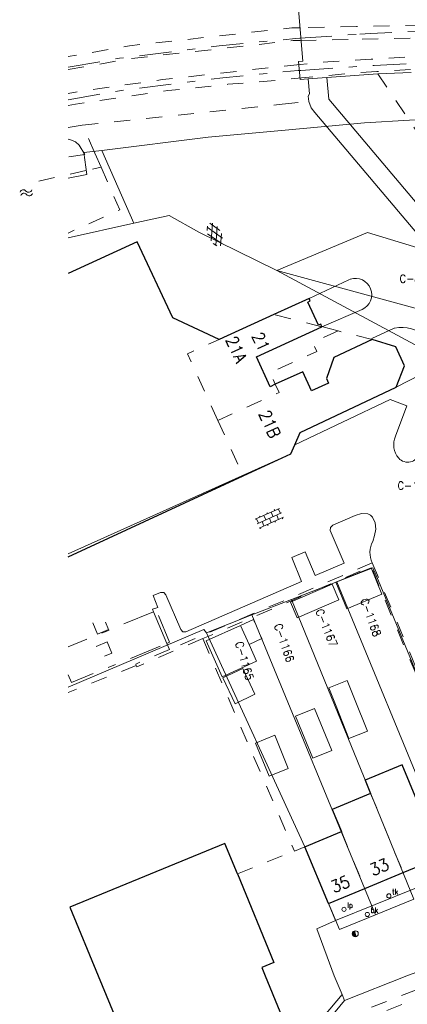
# Model space of a CAD drawing. Header units: metres. Extents: x 132072 to 132715, y 517419 to 517799.
# Tile 2 of 29: x 132076 to 132124, y 517496 to 517619. Entities that reach past the tile are written whole.
import ezdxf
from ezdxf.enums import TextEntityAlignment as Align
from ezdxf.lldxf.tags import DXFTag

# ---------------------------------------------------------------- set-up
doc = ezdxf.new("R2010")
doc.units = ezdxf.units.M
doc.header["$MEASUREMENT"] = 0
doc.linetypes.add('NLCS-HIDDEN', pattern=[4, 2, -2])
doc.linetypes.add('XX-HART', pattern=[13, 4, -2, 1, -2, 4])
for name, color, linetype, lineweight in [('GBKN AS SPOOR', 252, 'XX-HART', 13), ('GBKN BIJGEBOUW', 252, 'Continuous', 13), ('GBKN HEK', 252, 'XX-HART', 13), ('GBKN HOOFDGEBOUW', 250, 'Continuous', 25), ('GBKN HUISNUMMER', 252, 'Continuous', 13), ('GBKN HUISNUMMER 1E VERD GEEN BGT', 252, 'Continuous', 13), ('GBKN HUISNUMMER BEGANE GROND GEEN BGT', 252, 'Continuous', 13), ('GBKN KANT GESLOTEN VERHARDING', 252, 'Continuous', 13), ('GBKN KANT GESLOTEN VERHARDING EIGEN TERREIN', 252, 'Continuous', 13), ('GBKN KANT GESLOTEN VERHARDING WEG', 252, 'Continuous', 13), ('GBKN KANT OPEN VERHARDING', 252, 'Continuous', 13), ('GBKN KANT VERHARDING OVERIG', 252, 'Continuous', 13), ('GBKN KANT WEGVAK GESL VERHARDING', 252, 'NLCS-HIDDEN', 13), ('GBKN KANT WEGVAK OPEN VERHARDING', 252, 'Continuous', 13), ('GBKN LUIFEL', 252, 'NLCS-HIDDEN', 13), ('GBKN MUUR', 252, 'NLCS-HIDDEN', 13), ('GBKN SCHUUR', 252, 'Continuous', 13), ('GBKN SPOORRAIL', 252, 'NLCS-HIDDEN', 13), ('GBKN TERREINAFSCHEIDING', 252, 'NLCS-HIDDEN', 13), ('GBKN TUSSENMUUR', 252, 'NLCS-HIDDEN', 13), ('GBKN VERHARDINGSSYMBOOL', 252, 'Continuous', 13), ('GBKN VLAKAFSLUITING BEHEER GROEN', 252, 'NLCS-HIDDEN', 13), ('GBKN WATER', 252, 'Continuous', 13), ('GRENS KRUINLIJN', 252, 'Continuous', 13), ('GRENS MAAIVELD', 252, 'NLCS-HIDDEN', 13), ('KADASTER PERCEELNUMMER', 32, 'Continuous', 13), ('KADASTER PERCEELSGRENS', 32, 'KG-KADASTRAAL', 13), ('THEMA BRANDKRAAN', 252, 'Continuous', 13), ('THEMA LICHTMAST', 252, 'Continuous', 13), ('THEMA RIOOL', 252, 'Continuous', 13), ('WOZ TUSSENMUUR VERDIEPING1', 252, 'NLCS-HIDDEN', 13)]:
    doc.layers.add(name, color=color, linetype=linetype, lineweight=lineweight)
doc.styles.add('Style-STANDARD', font='STANDARD.shx')
tags = doc.linetypes.add('KG-KADASTRAAL', pattern='A,5.5,-2,["K",Standard,S=1.8,R=0,X=0,Y=-0.9],-2,5.5,-2,[5,NLCS.SHX,S=0.75,R=0,X=0,Y=0],-2', length=19).pattern_tags.tags
tags[6] = DXFTag(74, 10)

# ---------------------------------------------------------------- blocks, each defined once
blk = doc.blocks.new('water')
at = {"layer": 'GBKN WATER', "extrusion": (0, 0, -1)}
for centre in [(-0.0037, 0.0003), (-0.0037, -0.0042)]:
    blk.add_arc(centre, 0.00425, 28.0725, 151.9275, dxfattribs=at)
at = {"layer": 'GBKN WATER'}
for centre in [(0.0112, 0.0043), (0.0112, -0.0002)]:
    blk.add_arc(centre, 0.00425, 208.0725, 331.9275, dxfattribs=at)
blk = doc.blocks.new('OV4')
at = {"layer": 'GBKN VERHARDINGSSYMBOOL'}
for p, q in [((0, 0.012), (0.066, 0.012)), ((0, 0), (0.066, 0)), ((0.003, 0.012), (0.003, 0)), ((0.013, 0.015), (0.013, 0.012)), ((0.013, 0), (0.013, -0.012)), ((0.023, 0.012), (0.023, 0)), ((0.033, 0.015), (0.033, 0.012)), ((0.033, 0), (0.033, -0.012)), ((0.043, 0.012), (0.043, 0)), ((0.053, 0.015), (0.053, 0.012)), ((0.053, 0), (0.053, -0.012)), ((0.063, 0.012), (0.063, 0)), ((0, -0.012), (0.066, -0.012)), ((0.003, -0.012), (0.003, -0.015)), ((0.023, -0.012), (0.023, -0.015)), ((0.043, -0.012), (0.043, -0.015)), ((0.063, -0.012), (0.063, -0.015))]:
    blk.add_line(p, q, dxfattribs=at)
blk = doc.blocks.new('GV4')
at = {"layer": 'GBKN VERHARDINGSSYMBOOL'}
for p, q in [((0.0026, -0.009), (0.0408, 0.0128)), ((0.0037, 0.0052), (0.0132, 0.0107)), ((0.006, 0.0071), (0.0471, -0.0163)), ((0.0149, -0.0163), (0.056, 0.0071)), ((0.0212, 0.0128), (0.0594, -0.009)), ((0.0488, 0.0107), (0.0583, 0.0052)), ((0, -0.003), (0.027, -0.0185)), ((0.035, -0.0185), (0.062, -0.003))]:
    blk.add_line(p, q, dxfattribs=at)
blk = doc.blocks.new('dwa')
at = {"layer": 'THEMA RIOOL'}
for p, q in [((-0.035, 0.014), (-0.023, -0.03)), ((-0.03, 0.023), (-0.014, -0.035)), ((-0.024, 0.029), (-0.006, -0.037)), ((-0.017, 0.034), (0.002, -0.037)), ((-0.01, 0.036), (0.01, -0.036))]:
    blk.add_line(p, q, dxfattribs=at)
blk.add_circle((0, 0), 0.0375, dxfattribs=at)
blk = doc.blocks.new('lp')
at = {"layer": 'THEMA LICHTMAST'}
blk.add_circle((0, 0), 0.0262, dxfattribs=at)
at = {"layer": 'THEMA LICHTMAST', "style": 'Style-STANDARD', "width": 0.899999}
blk.add_text('lp', height=0.0675, dxfattribs=at).set_placement((0.041, 0.019))
blk = doc.blocks.new('brand')
at = {"layer": 'THEMA BRANDKRAAN'}
blk.add_circle((0, 0), 0.0262, dxfattribs=at)
at = {"layer": 'THEMA BRANDKRAAN', "style": 'Style-STANDARD', "width": 0.899999}
blk.add_text('bk', height=0.0675, dxfattribs=at).set_placement((0.041, 0.019))
blk = doc.blocks.new('tkolk')
at = {"layer": 'THEMA RIOOL'}
blk.add_circle((0, 0), 0.0262, dxfattribs=at)
at = {"layer": 'THEMA RIOOL', "style": 'Style-STANDARD', "width": 0.9}
blk.add_text('tk', height=0.0675, dxfattribs=at).set_placement((0.041, 0.019))

msp = doc.modelspace()

# ---------------------------------------------------------------- linework, layer by layer
at = {"layer": 'GBKN AS SPOOR', "flags": 128}
for points in [[(132110.81, 517616.78), (132118.28, 517617.27)], [(132118.28, 517617.27), (132119.62, 517617.36), (132127.7, 517617.77), (132134.31, 517617.93)], [(132081.93, 517613.16), (132088.34, 517614.28), (132100.74, 517615.82), (132110.24, 517616.74), (132110.81, 517616.78)], [(132120.04, 517613.38), (132127.85, 517613.77), (132136.25, 517613.98)], [(132081.93, 517609.1), (132088.93, 517610.33), (132101.18, 517611.84), (132110.57, 517612.75), (132110.91, 517612.77)], [(132110.91, 517612.77), (132120.04, 517613.38)]]:
    msp.add_lwpolyline(points, dxfattribs=at)
at = {"layer": 'GBKN BIJGEBOUW', "flags": 128}
for points in [[(132115.32, 517533.56), (132114.4, 517535.86), (132116.68, 517536.77), (132117.6, 517534.48)], [(132117.6, 517534.48), (132119.21, 517530.46), (132116.92, 517529.54), (132115.32, 517533.56)], [(132110.27, 517532.32), (132112.64, 517533.29), (132114.78, 517528.06), (132112.41, 517527.09), (132110.27, 517532.32)], [(132107.66, 517529.95), (132109.35, 517525.82), (132106.98, 517524.85), (132105.29, 517528.98)], [(132105.29, 517528.98), (132107.66, 517529.95)]]:
    msp.add_lwpolyline(points, dxfattribs=at)
at = {"layer": 'GBKN HEK', "flags": 128}
for points in [[(132092.58, 517545.33), (132081.93, 517540.96)], [(132094.22, 517541.39), (132094.57, 517541.53), (132092.95, 517545.48), (132092.58, 517545.33)], [(132085, 517543.95), (132085.57, 517542.56), (132086.96, 517543.13), (132086.39, 517544.52), (132085, 517543.95)], [(132081.93, 517537.48), (132082.33, 517536.51), (132094.22, 517541.39)], [(132085.4, 517541.01), (132086.79, 517541.58), (132087.36, 517540.19), (132085.97, 517539.62), (132085.4, 517541.01)]]:
    msp.add_lwpolyline(points, dxfattribs=at)
at = {"layer": 'GBKN HOOFDGEBOUW', "flags": 128}
for points in [[(132094.97, 517581.93), (132090.53, 517591.41), (132081.93, 517587.46)], [(132111.94, 517584.37), (132107.54, 517582.36)], [(132113.55, 517580.83), (132113.41, 517581.15), (132113.12, 517581.01), (132111.79, 517583.91), (132112.08, 517584.05), (132111.94, 517584.37)], [(132100.74, 517579.26), (132094.97, 517581.93)], [(132107.54, 517582.36), (132100.74, 517579.26)], [(132107.74, 517573.66), (132107.08, 517573.36), (132105.38, 517577.1), (132113.55, 517580.83)], [(132119.81, 517579.23), (132115.04, 517576.99), (132114.1, 517574.4), (132114.37, 517573.8), (132112.24, 517572.83), (132111.15, 517575.22), (132107.74, 517573.66)], [(132110.17, 517566.14), (132110.83, 517567.64), (132122.78, 517573.29), (132123.85, 517575.95), (132122.77, 517578.32), (132119.81, 517579.23)], [(132103.72, 517562.25), (132109.67, 517565), (132110.17, 517566.14)], [(132081.93, 517552.18), (132103.72, 517562.25)], [(132128.33, 517514.78), (132123.56, 517526.27), (132118.93, 517524.35), (132119.61, 517522.71)], [(132119.61, 517522.71), (132114.82, 517520.72)], [(132114.82, 517520.72), (132115.97, 517517.95)], [(132111.43, 517516.07), (132115.97, 517517.95)], [(132103.02, 517512.7), (132101.46, 517516.48), (132082.14, 517508.54), (132085.66, 517500)], [(132114.37, 517508.98), (132111.43, 517516.07)], [(132123.66, 517512.84), (132128.33, 517514.78)], [(132103.02, 517512.7), (132107.56, 517501.65), (132106.05, 517501.03), (132106.47, 517500)], [(132118.89, 517510.86), (132123.66, 517512.84)], [(132114.37, 517508.98), (132118.89, 517510.86)], [(132085.66, 517500), (132088.14, 517493.95)], [(132106.47, 517500), (132110.12, 517491.11), (132102.74, 517488.08)]]:
    msp.add_lwpolyline(points, dxfattribs=at)
at = {"layer": 'GBKN KANT GESLOTEN VERHARDING', "flags": 128}
for points in [[(132111.15, 517613.91), (132110.45, 517622.37)], [(132110.82, 517611.64), (132110.64, 517613.86), (132111.15, 517613.91)], [(132120.51, 517612.33), (132114.15, 517611.88)], [(132114.15, 517611.88), (132111.82, 517611.72)]]:
    msp.add_lwpolyline(points, dxfattribs=at)
at = {"layer": 'GBKN KANT GESLOTEN VERHARDING EIGEN TERREIN', "flags": 128}
for points in [[(132111.94, 517584.37), (132116.92, 517586.69), (132117.09, 517586.76)], [(132113.55, 517580.83), (132118.56, 517583)], [(132122.57, 517580.65), (132119.75, 517579.36), (132119.81, 517579.23)], [(132110.17, 517566.14), (132122.04, 517571.76), (132124.12, 517570.98), (132122.73, 517567.2)], [(132092.58, 517545.33), (132092.45, 517545.65), (132093.12, 517545.87), (132092.52, 517547.34), (132093.44, 517547.73), (132093.84, 517547.74), (132094.11, 517547.46), (132095.96, 517543.12), (132096.23, 517542.85), (132096.61, 517542.85), (132111.02, 517549.1), (132109.78, 517552.07), (132111.45, 517552.79), (132112.69, 517549.83), (132116.34, 517551.39), (132114.58, 517555.46), (132114.61, 517555.84), (132114.89, 517556.11), (132117.71, 517557.33), (132118.46, 517557.56), (132119.25, 517557.52), (132119.59, 517557.38), (132119.86, 517557.12), (132120.2, 517556.4), (132120.25, 517555.61), (132120.12, 517554.84), (132119.89, 517554.09)], [(132094.22, 517541.39), (132092.58, 517545.33)], [(132094.54, 517540.62), (132094.22, 517541.39)]]:
    msp.add_lwpolyline(points, dxfattribs=at)
at = {"layer": 'GBKN KANT GESLOTEN VERHARDING EIGEN TERREIN'}
for centre, radius, start, end in [((132117.73, 517584.84), 2.02, 294.1324, 108.5318), ((132123.51, 517575.96), 4.78, 357.7657, 101.3064), ((132125.09, 517566.14), 2.59, 155.912, 220.5528), ((132124.24, 517565.45), 1.49, 221.8557, 344.445)]:
    msp.add_arc(centre, radius, start, end, dxfattribs=at)
at = {"layer": 'GBKN KANT GESLOTEN VERHARDING EIGEN TERREIN', "extrusion": (0, 0, -1)}
msp.add_arc((-132122.49, 517552.69), 2.96, 334.7687, 28.2881, dxfattribs=at)
at = {"layer": 'GBKN KANT GESLOTEN VERHARDING WEG', "flags": 128}
msp.add_lwpolyline([(132124.65, 517612.51), (132120.51, 517612.33)], dxfattribs=at)
at = {"layer": 'GBKN KANT OPEN VERHARDING', "flags": 128}
for points in [[(132110.82, 517611.64), (132111.82, 517611.72)], [(132111.82, 517611.72), (132111.99, 517609.85), (132111.84, 517609.56), (132111.9, 517608.89)], [(132131.01, 517589.51), (132114.39, 517609.17), (132114.15, 517611.88)], [(132126.96, 517590.64), (132112.68, 517607.51), (132112.19, 517608.12), (132111.9, 517608.89)], [(132114.37, 517508.98), (132115.26, 517506.86)]]:
    msp.add_lwpolyline(points, dxfattribs=at)
at = {"layer": 'GBKN KANT VERHARDING OVERIG', "flags": 128}
for points in [[(132114.28, 517489.46), (132113.86, 517495.05), (132116.06, 517497.67)], [(132115.05, 517489.75), (132114.61, 517494.78), (132116.38, 517496.93)]]:
    msp.add_lwpolyline(points, dxfattribs=at)
at = {"layer": 'GBKN KANT WEGVAK GESL VERHARDING', "flags": 128}
msp.add_lwpolyline([(132120.51, 517612.33), (132124.56, 517606.31), (132126.28, 517603.85), (132129.1, 517600.34), (132132.96, 517595.98)], dxfattribs=at)
at = {"layer": 'GBKN KANT WEGVAK OPEN VERHARDING', "flags": 128}
for points in [[(132115.26, 517506.86), (132164.67, 517526.81), (132166.1, 517526.95), (132174.28, 517526.42)], [(132124.11, 517500), (132127.03, 517501.06), (132132.68, 517505.97), (132138.87, 517508.42), (132138.15, 517510.26), (132164.85, 517521.52), (132170.13, 517520.54), (132171.93, 517515.64), (132173.25, 517516.11)], [(132115.07, 517500), (132112.92, 517505.84), (132115.26, 517506.86)], [(132115.07, 517500), (132116.06, 517497.67)], [(132115.07, 517500), (132115.07, 517500)], [(132116.38, 517496.93), (132124.11, 517500)], [(132116.06, 517497.67), (132116.38, 517496.93)]]:
    msp.add_lwpolyline(points, dxfattribs=at)
at = {"layer": 'GBKN LUIFEL', "flags": 128}
for points in [[(132115.58, 517580.31), (132113.55, 517580.83)], [(132119.81, 517579.23), (132115.58, 517580.31)], [(132104.47, 517541.27), (132106.07, 517541.98), (132105.01, 517544.35), (132103.41, 517543.64)]]:
    msp.add_lwpolyline(points, dxfattribs=at)
at = {"layer": 'GBKN MUUR', "flags": 128}
for points in [[(132119.82, 517551.43), (132094.54, 517540.62)], [(132119.82, 517551.43), (132126.82, 517534.69), (132133.3, 517537.43)], [(132134.29, 517537.2), (132134.18, 517537.45), (132126.64, 517534.27), (132119.67, 517550.95), (132098.71, 517541.98)], [(132098.71, 517541.98), (132090.49, 517538.47), (132090.41, 517538.65)], [(132094.54, 517540.62), (132090.34, 517538.82), (132090.41, 517538.65)]]:
    msp.add_lwpolyline(points, dxfattribs=at)
at = {"layer": 'GBKN SCHUUR', "flags": 128}
for points in [[(132116.64, 517545.71), (132121.03, 517547.51), (132119.68, 517550.82), (132115.29, 517549.02), (132116.64, 517545.71)], [(132115.67, 517546.83), (132110.46, 517544.59), (132109.63, 517546.53), (132114.83, 517548.77), (132115.67, 517546.83)], [(132104.47, 517541.27), (132105.41, 517539.16), (132101.12, 517537.24), (132099.12, 517541.73), (132103.41, 517543.64)], [(132103.41, 517543.64), (132104.47, 517541.27)], [(132105.2, 517535.05), (132102.72, 517533.88), (132101.2, 517537.09), (132103.69, 517538.26), (132105.2, 517535.05)]]:
    msp.add_lwpolyline(points, dxfattribs=at)
at = {"layer": 'GBKN SPOORRAIL', "flags": 128}
for points in [[(132133.98, 517618.59), (132117.85, 517618.24)], [(132110.74, 517618.08), (132109.78, 517618.06), (132089.55, 517615.83), (132081.93, 517614.48)], [(132117.85, 517618.24), (132110.74, 517618.08)], [(132081.93, 517612.86), (132089.77, 517614.24), (132109.96, 517616.47), (132110.82, 517616.49)], [(132110.82, 517616.49), (132118.56, 517616.66)], [(132118.56, 517616.66), (132134.79, 517617.01)], [(132119.69, 517614.16), (132114.29, 517613.83), (132110.85, 517613.49)], [(132135.87, 517614.76), (132126.3, 517614.56), (132119.69, 517614.16)], [(132110.85, 517613.49), (132107.84, 517613.2), (132093.69, 517611.61), (132085.57, 517610.48), (132081.93, 517609.89)], [(132120.39, 517612.61), (132117.52, 517612.43), (132110.99, 517611.82)], [(132136.59, 517613.26), (132135.04, 517613.24), (132125.97, 517612.95), (132120.39, 517612.61)], [(132081.93, 517608.41), (132082.85, 517608.57), (132094.36, 517610.24), (132101.82, 517611.03), (132108.04, 517611.54), (132110.99, 517611.82)]]:
    msp.add_lwpolyline(points, dxfattribs=at)
at = {"layer": 'GBKN TERREINAFSCHEIDING', "flags": 128}
for points in [[(132108.61, 517608.55), (132111.9, 517608.89)], [(132083.68, 517605.95), (132108.61, 517608.55)], [(132085.27, 517602.45), (132083.68, 517605.95)], [(132085.27, 517602.45), (132086.02, 517600.71)], [(132078.27, 517598.97), (132084.95, 517600.47)], [(132086.02, 517600.71), (132088.35, 517595.41), (132081.93, 517592.5)], [(132084.95, 517600.47), (132086.02, 517600.71)], [(132098.71, 517541.98), (132110.11, 517515.52)], [(132090.41, 517538.65), (132081.93, 517535.26)], [(132103.02, 517512.7), (132110.11, 517515.52)], [(132110.11, 517515.52), (132111.43, 517516.07)]]:
    msp.add_lwpolyline(points, dxfattribs=at)
at = {"layer": 'GBKN TUSSENMUUR', "flags": 128}
for points in [[(132119.61, 517522.71), (132120.76, 517519.94), (132123.66, 517512.84)], [(132115.97, 517517.95), (132118.89, 517510.86)]]:
    msp.add_lwpolyline(points, dxfattribs=at)
at = {"layer": 'GBKN VLAKAFSLUITING BEHEER GROEN', "flags": 128}
msp.add_lwpolyline([(132128.86, 517500), (132128.06, 517499.3), (132116.55, 517494.85), (132116.63, 517493.66), (132132.47, 517500)], dxfattribs=at)
at = {"layer": 'GRENS KRUINLIJN', "flags": 128}
for points in [[(132081.93, 517604.18), (132082.13, 517604.17)], [(132082.13, 517604.17), (132082.86, 517603.86)], [(132082.86, 517603.86), (132083.29, 517603.44)], [(132083.29, 517603.44), (132084, 517602.28)]]:
    msp.add_lwpolyline(points, dxfattribs=at)
at = {"layer": 'GRENS MAAIVELD', "flags": 128}
for points in [[(132081.93, 517605.65), (132083.68, 517605.95)], [(132084, 517602.28), (132081.49, 517601.9)]]:
    msp.add_lwpolyline(points, dxfattribs=at)
at = {"layer": 'KADASTER PERCEELSGRENS', "flags": 128}
for points in [[(132108.51, 517605.27), (132118.87, 517606.22), (132124.48, 517606.55), (132128.08, 517606.65)], [(132086.13, 517602.8), (132099.39, 517604.43), (132108.51, 517605.27)], [(132081.93, 517599.32), (132084.24, 517599.79), (132083.86, 517602.52), (132086.13, 517602.8)], [(132090.12, 517593.73), (132086.13, 517602.8)], [(132090.12, 517593.73), (132094.5, 517594.71), (132098.19, 517592.63)], [(132081.93, 517591.9), (132090.12, 517593.73)], [(132098.19, 517592.63), (132107.94, 517587.82)], [(132107.94, 517587.82), (132119.22, 517592.58), (132141.62, 517585.78), (132133.84, 517580.77)], [(132081.93, 517552.54), (132109.67, 517565), (132110.83, 517567.64), (132122.78, 517573.29), (132129.02, 517576.52), (132107.94, 517587.82)], [(132107.94, 517587.82), (132133.84, 517580.77)], [(132115.42, 517549.07), (132119.9, 517550.81)], [(132119.9, 517550.81), (132120.58, 517549.17), (132126.75, 517534.26)], [(132109.75, 517546.85), (132115.42, 517549.07)], [(132115.42, 517549.07), (132127.9, 517518.76), (132126.86, 517518.33), (132129.7, 517511.47)], [(132104.82, 517544.93), (132109.75, 517546.85)], [(132109.75, 517546.85), (132125.01, 517509.55)], [(132099.15, 517542.72), (132104.82, 517544.93)], [(132104.82, 517544.93), (132120.24, 517507.6)], [(132081.93, 517535.94), (132098.84, 517543.14), (132099.15, 517542.72)], [(132099.15, 517542.72), (132111.43, 517516.07), (132115.72, 517505.74), (132120.24, 517507.6)], [(132120.24, 517507.6), (132125.01, 517509.55)]]:
    msp.add_lwpolyline(points, dxfattribs=at)
at = {"layer": 'WOZ TUSSENMUUR VERDIEPING1', "flags": 128}
for points in [[(132113.55, 517580.83), (132107.54, 517582.36)], [(132100.56, 517569.17), (132096.78, 517577.45), (132100.74, 517579.26)], [(132115.58, 517580.31), (132112.41, 517578.86), (132112.9, 517577.77), (132107.08, 517575.12), (132107.74, 517573.66)], [(132100.56, 517569.17), (132108.2, 517572.66), (132107.74, 517573.66)], [(132100.56, 517569.17), (132103.72, 517562.25)]]:
    msp.add_lwpolyline(points, dxfattribs=at)

# ---------------------------------------------------------------- block references
at = {"layer": 'GBKN VERHARDINGSSYMBOOL', "xscale": 50.00000000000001, "yscale": 50.00000000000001, "zscale": 10}
for name, p, rotation in [('GV4', (132100.76, 517590.85), 115.411600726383), ('OV4', (132105.49, 517556.3), 24.02650657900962)]:
    msp.add_blockref(name, p, dxfattribs=dict(at, rotation=rotation))
at = {"layer": 'GBKN WATER', "xscale": 100, "yscale": 100, "zscale": 10, "rotation": 190.4893898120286}
msp.add_blockref('water', (132077.44, 517597.66), dxfattribs=at)
at = {"layer": 'THEMA BRANDKRAAN', "xscale": 10, "yscale": 10}
msp.add_blockref('brand', (132119.2, 517507.63), dxfattribs=at)
at = {"layer": 'THEMA LICHTMAST', "xscale": 10, "yscale": 10}
msp.add_blockref('lp', (132116.3, 517508.26), dxfattribs=at)
at = {"layer": 'THEMA RIOOL', "xscale": 10, "yscale": 10}
for name, p in [('tkolk', (132121.89, 517509.94)), ('dwa', (132117.7, 517505.22))]:
    msp.add_blockref(name, p, dxfattribs=at)

# ---------------------------------------------------------------- texts
at = {"layer": 'GBKN HUISNUMMER', "style": 'Style-STANDARD'}
for s, rotation, p in [('33', 22.5522, (132120.7, 517513.54)), ('35', 21.8973, (132115.83, 517511.4))]:
    msp.add_text(s, height=1.5, rotation=rotation, dxfattribs=at).set_placement(p, align=Align.MIDDLE_CENTER)
at = {"layer": 'GBKN HUISNUMMER 1E VERD GEEN BGT', "style": 'Style-STANDARD'}
for s, p in [('21A', (132102.88, 517578.01)), ('21B', (132107.05, 517568.71))]:
    msp.add_text(s, height=1.5, rotation=294.5508, dxfattribs=at).set_placement(p, align=Align.MIDDLE_CENTER)
at = {"layer": 'GBKN HUISNUMMER BEGANE GROND GEEN BGT', "style": 'Style-STANDARD'}
msp.add_text('21', height=1.5, rotation=295.9046, dxfattribs=at).set_placement((132105.93, 517578.97), align=Align.MIDDLE_CENTER)
at = {"layer": 'KADASTER PERCEELNUMMER', "style": 'Style-STANDARD'}
for s, p in [('C-813', (132125.31, 517586.81)), ('C-1209', (132125.44, 517561.04))]:
    msp.add_text(s, height=1, dxfattribs=at).set_placement(p, align=Align.MIDDLE_CENTER)
for s, rotation, p in [('C-1168', 290.1221, (132119.63, 517544.62)), ('C-1167', 292.2076, (132114.12, 517543.33)), ('C-1166', 289.0678, (132108.84, 517541.46)), ('C-1165', 286.3463, (132103.89, 517539.22))]:
    msp.add_text(s, height=1, rotation=rotation, dxfattribs=at).set_placement(p, align=Align.MIDDLE_CENTER)

doc.saveas('drawing.dxf')
